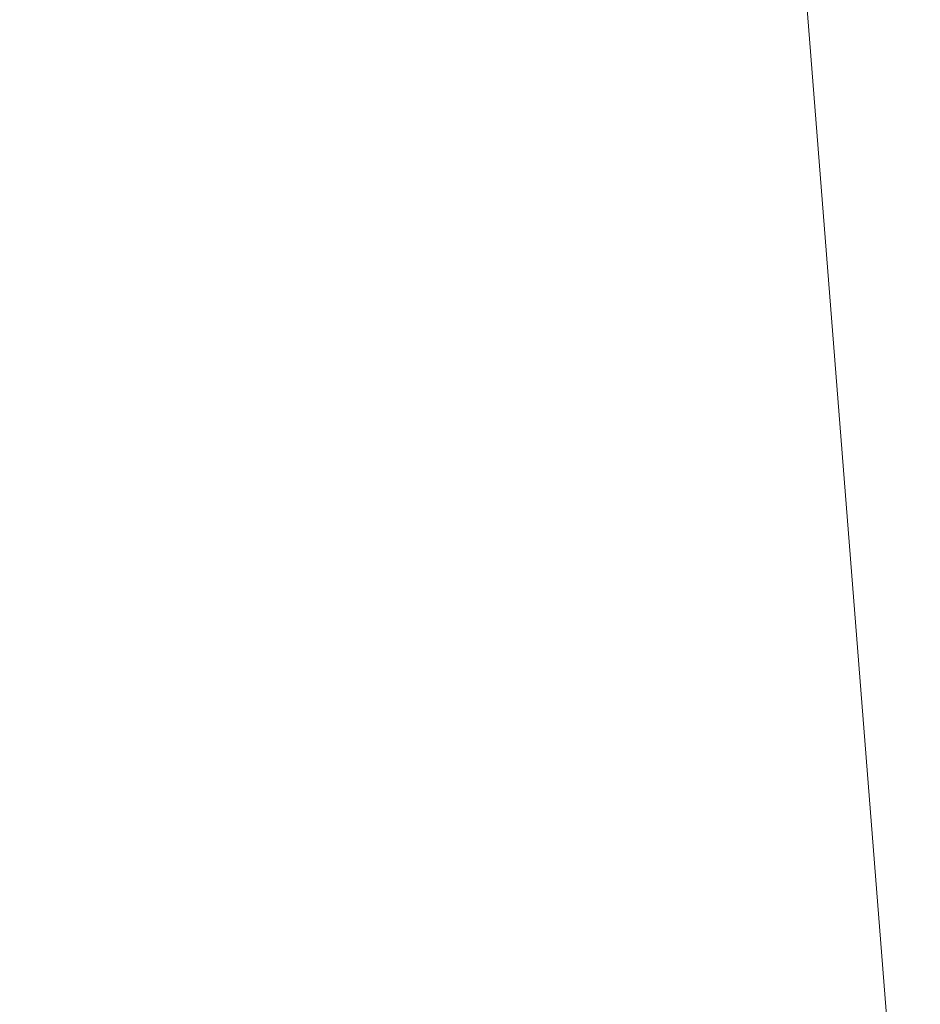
# Model space of a CAD drawing. Header units: millimetres. Extents: x -430348 to -225823, y -86243 to 5084.
# Tile 242 of 256: x -427285 to -426088, y -36563 to -35255. Entities that reach past the tile are written whole.
import ezdxf

# ---------------------------------------------------------------- set-up
doc = ezdxf.new("R2010")
doc.units = ezdxf.units.MM
doc.layers.add('A-ROOF', color=132, linetype='Continuous', lineweight=9)

msp = doc.modelspace()

# ---------------------------------------------------------------- meshes
at = {"layer": 'A-ROOF'}
mesh = msp.add_polyface(dxfattribs=at)
corners = [(-422208.1, -39960.5, 65933.7), (-425841.4, -40278.4, 63380), (-427284.8, -21978, 63380), (-423727.2, -21697.4, 65878.8), (-422831.4, -37379.3, 65640.7), (-422892.7, -36601.7, 65640.7), (-423683.1, -36664.1, 65085.6), (-423621.8, -37441.7, 65085.6), (-422727.6, -38695.2, 65640.7), (-423518, -38757.6, 65085.6), (-423456.7, -39535.2, 65085.6), (-422666.3, -39472.8, 65640.7)]
mesh.append_faces([[corners[k] for k in face] for face in [(10, 1, 9)]], dxfattribs={"vtx0": -1, "vtx1": -1})
mesh.append_faces([[corners[k] for k in face] for face in [(6, 2, 3, 5), (5, 3, 0, 4), (4, 8, 9)]], dxfattribs={"vtx0": -1, "vtx2": -1})
mesh.append_faces([[corners[k] for k in face] for face in [(0, 11, 8, 4)]], dxfattribs={"vtx0": -1, "vtx2": -1, "vtx3": -1})
mesh.append_faces([[corners[k] for k in face] for face in [(7, 4, 9, 1)]], dxfattribs={"vtx1": -1, "vtx2": -1, "vtx3": -1})
mesh.append_faces([[corners[k] for k in face] for face in [(6, 7, 1, 2), (0, 1, 10, 11)]], dxfattribs={"vtx1": -1, "vtx3": -1})
mesh = msp.add_polyface(dxfattribs=at)
corners = [(-425841.4, -40278.4, 63502.1), (-422208.1, -39960.5, 66055.7), (-423727.2, -21697.4, 66000.8), (-427284.8, -21978, 63502.1), (-422892.7, -36601.7, 65762.8), (-422831.4, -37379.3, 65762.8), (-423621.8, -37441.7, 65207.6), (-423683.1, -36664.1, 65207.6), (-423518, -38757.6, 65207.6), (-422727.6, -38695.2, 65762.8), (-422666.3, -39472.8, 65762.8), (-423456.7, -39535.2, 65207.6)]
mesh.append_faces([[corners[k] for k in face] for face in [(0, 6, 7, 3), (11, 0, 1, 10)]], dxfattribs={"vtx0": -1, "vtx2": -1})
mesh.append_faces([[corners[k] for k in face] for face in [(0, 11, 8, 6)]], dxfattribs={"vtx0": -1, "vtx2": -1, "vtx3": -1})
mesh.append_faces([[corners[k] for k in face] for face in [(9, 10, 1, 5)]], dxfattribs={"vtx1": -1, "vtx2": -1, "vtx3": -1})
mesh.append_faces([[corners[k] for k in face] for face in [(2, 3, 7, 4), (1, 2, 4, 5), (5, 6, 8, 9)]], dxfattribs={"vtx1": -1, "vtx3": -1})
mesh = msp.add_polyface(dxfattribs=at)
corners = [(-425841.4, -40278.4, 63502.1), (-427284.8, -21978, 63502.1), (-427284.8, -21978, 63380), (-425841.4, -40278.4, 63380)]
mesh.append_faces([[corners[k] for k in face] for face in [(0, 1, 2, 3)]])

doc.saveas('drawing.dxf')
